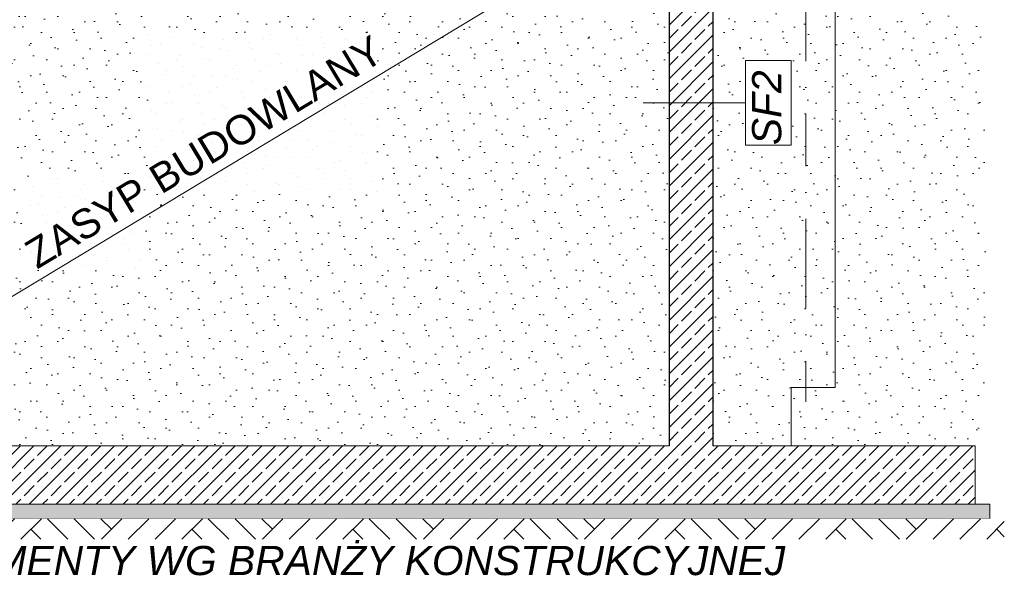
# Model space of a CAD drawing. Header units: centimetres. Extents: x -1103 to 10505, y -997 to 1780.
# Tile 45 of 102: x 8981 to 9656, y -944 to -560. Entities that reach past the tile are written whole.
import ezdxf
from ezdxf.enums import TextEntityAlignment as Align

# ---------------------------------------------------------------- set-up
doc = ezdxf.new("R2010")
doc.units = ezdxf.units.CM
doc.header["$LTSCALE"] = 0.1
doc.header["$MEASUREMENT"] = 0
doc.linetypes.add('Kropki i Kreski', pattern=[720, 360, -180, 0, -180])
doc.linetypes.add('Wipeout_Contour', pattern=[1000, 0, -1000])
for name, color, linetype in [('2_stropy.K_IR', 7, 'Continuous'), ('2_słupy.ISTN', 7, 'Continuous'), ('2_ściany podporowe.K_IR', 7, 'Continuous'), ('2_ściany zewnętrzne.ISTN', 7, 'Continuous'), ('3_opisy.K_IR', 7, 'Continuous'), ('3_wypełnienia.K_IR', 7, 'Continuous'), ('4_osie.ISTN', 7, 'Continuous'), ('5_wymiary.K_IR', 7, 'Continuous')]:
    doc.layers.add(name, color=color, linetype=linetype)
doc.styles.add('GENERATED_STYLE_1', font='txt')
doc.styles.add('GENERATED_STYLE_3', font='txt')
pattern_1 = [(45, (10358.23, -421.512), (-9.19239, 9.19239), []), (45, (10353.634, -416.916), (-9.19239, 9.19239), [9.75, -3.25])]
pattern_2 = [(45, (10358.23, -386.512), (-11.13693, 11.13693), [0, -10.5, 0, -15.75]), (110, (10393.23, -386.512), (14.80016, 5.38682), [0, -7.7, 0, -13.3])]

# ---------------------------------------------------------------- blocks, each defined once
blk = doc.blocks.new('ElemPrzekroju_712_2', base_point=(10358.23, -421.51))
at = {"layer": '2_ściany zewnętrzne.ISTN', "color": 252, "linetype": 'Continuous', "lineweight": 13}
blk.add_line((9509.6, -851.51), (9509.6, -811.51), dxfattribs=at)
blk = doc.blocks.new('ElemPrzekroju_764_2', base_point=(10358.23, -421.51))
at = {"layer": '2_ściany zewnętrzne.ISTN', "color": 252, "linetype": 'Continuous', "lineweight": 13}
for p, q in [((9539.6, -421.51), (9539.6, -456.51)), ((9539.6, -776.51), (9539.6, -811.51)), ((9539.6, -811.51), (9509.6, -811.51))]:
    blk.add_line(p, q, dxfattribs=at)
blk = doc.blocks.new('ElemPrzekroju_767_2', base_point=(10358.23, -421.51))
at = {"layer": '2_słupy.ISTN', "color": 252, "linetype": 'Continuous', "lineweight": 0}
blk.add_line((9539.6, -776.51), (9539.6, -456.51), dxfattribs=at)
blk = doc.blocks.new('ElemPrzekroju_1056_2', base_point=(10358.23, -421.51))
at = {"color": 254, "linetype": 'Wipeout_Contour', "lineweight": 0, "ltscale": 36908.484086}
blk.add_wipeout([(9635.63, -891.51), (9635.63, -851.51), (8735.87, -851.51), (8735.87, -891.51)], dxfattribs=at).dxf.layer = '2_stropy.K_IR'
at = {"layer": '2_stropy.K_IR', "linetype": 'Continuous', "lineweight": 0, "true_color": 0x000000}
h = blk.add_hatch(dxfattribs=at)
h.set_pattern_fill('Beton_zbrojony_0002', color=18, style=0, pattern_type=2)
h.set_pattern_definition(pattern_1)
h.paths.add_polyline_path([(9635.63, -891.51), (9635.63, -851.51), (8735.87, -851.51), (8735.87, -891.51)])
at = {"layer": '2_stropy.K_IR', "color": 7, "linetype": 'Continuous', "lineweight": 0}
for p, q in [((9425.87, -851.51), (8805.87, -851.51)), ((9635.63, -851.51), (9455.87, -851.51)), ((9635.63, -851.51), (9635.63, -891.51))]:
    blk.add_line(p, q, dxfattribs=at)
blk = doc.blocks.new('ElemPrzekroju_1057_2', base_point=(10358.23, -421.51))
at = {"color": 254, "linetype": 'Wipeout_Contour', "lineweight": 0, "ltscale": 37858.947746}
blk.add_wipeout([(9425.87, -421.51), (9425.87, -851.51), (9455.87, -851.51), (9455.87, -421.51)], dxfattribs=at).dxf.layer = '2_ściany podporowe.K_IR'
at = {"layer": '2_ściany podporowe.K_IR', "linetype": 'Continuous', "lineweight": 0, "true_color": 0x000000}
h = blk.add_hatch(dxfattribs=at)
h.set_pattern_fill('Beton_zbrojony_0002', color=18, style=0, pattern_type=2)
h.set_pattern_definition(pattern_1)
h.paths.add_polyline_path([(9425.87, -421.51), (9425.87, -851.51), (9455.87, -851.51), (9455.87, -421.51)])
at = {"layer": '2_ściany podporowe.K_IR', "color": 7, "linetype": 'Continuous', "lineweight": 30}
for p, q in [((9425.87, -421.51), (9425.87, -851.51)), ((9455.87, -421.51), (9455.87, -851.51))]:
    blk.add_line(p, q, dxfattribs=at)
blk = doc.blocks.new('ElemPrzekroju_1065_2', base_point=(10358.23, -421.51))
at = {"color": 254, "linetype": 'Wipeout_Contour', "lineweight": 0, "ltscale": 36918.024172}
blk.add_wipeout([(9645.63, -901.51), (9645.63, -891.51), (8725.87, -891.51), (8725.87, -901.51)], dxfattribs=at).dxf.layer = '2_stropy.K_IR'
at = {"layer": '2_stropy.K_IR', "linetype": 'Continuous', "lineweight": 0, "true_color": 0x000000}
h = blk.add_hatch(dxfattribs=at)
h.set_pattern_fill('Beton_0002', color=18, style=0, pattern_type=2)
h.set_pattern_definition([(45, (10358.231, -421.512), (-5.656854, 5.656854), [6, -2]), (45, (10358.231, -415.8555), (-5.656854, 5.656854), [6, -2])])
h.paths.add_polyline_path([(9645.63, -901.51), (9645.63, -891.51), (8725.87, -891.51), (8725.87, -901.51)])
at = {"layer": '2_stropy.K_IR', "color": 7, "linetype": 'Continuous', "lineweight": 0}
for p, q in [((9635.63, -891.51), (8735.87, -891.51)), ((9645.63, -891.51), (9635.63, -891.51)), ((9645.63, -891.51), (9645.63, -901.51)), ((9645.63, -901.51), (8725.87, -901.51))]:
    blk.add_line(p, q, dxfattribs=at)
blk = doc.blocks.new('Standardowy znacznik osi[7]_2', base_point=(9519.6, 1278.49))
at = {"layer": '4_osie.ISTN', "color": 252, "linetype": 'Kropki i Kreski', "lineweight": 15}
for p, q in [((9519.6, 1178.49), (9519.6, -721.51)), ((9519.6, -721.51), (9519.6, -821.51))]:
    blk.add_line(p, q, dxfattribs=at)
at = {"layer": '4_osie.ISTN', "color": 252, "lineweight": 0, "style": 'GENERATED_STYLE_1'}
blk.add_attdef('AC_MarkerText_1', text='', height=35, rotation=360, dxfattribs=at).set_placement((9519.6, 1320.49), align=Align.MIDDLE_CENTER)
blk = doc.blocks.new('Etykieta_9_2', base_point=(8794.18, -607.37))
at = {"layer": '5_wymiary.K_IR', "color": 7, "linetype": 'Continuous', "lineweight": 13}
blk.add_line((8764.18, -607.37), (8824.18, -607.37), dxfattribs=at)
at = {"color": 254, "linetype": 'Wipeout_Contour', "lineweight": 0, "ltscale": 35483.057963}
blk.add_wipeout([(8834.18, -636.36), (8865.61, -636.36), (8865.62, -578.39), (8834.19, -578.39)], dxfattribs=at).dxf.layer = '5_wymiary.K_IR'
at = {"layer": '5_wymiary.K_IR', "color": 7, "linetype": 'Continuous', "lineweight": 13}
for p, q in [((8834.19, -578.39), (8834.18, -636.36)), ((8865.62, -578.39), (8834.19, -578.39)), ((8865.61, -636.36), (8865.62, -578.39)), ((8824.18, -607.37), (8834.18, -607.37)), ((8834.18, -636.36), (8865.61, -636.36))]:
    blk.add_line(p, q, dxfattribs=at)
at = {"layer": '5_wymiary.K_IR', "color": 7, "lineweight": 13, "insert": (8838.75, -636.36), "char_height": 20, "attachment_point": 1, "rotation": 89.99602, "style": 'GENERATED_STYLE_3'}
blk.add_mtext('\\A1;{\\pql;\\pt0,10600;\\fArial|b0|i1|c238|p38;SF2 \\fArial|b0|i1|c238|p38;\\A1{\\H.66x;\\S^  ;}\\fArial|b0|i1|c238|p38;\\fArial|b0|i1|c238|p38;\\A1{\\H.66x;\\S^  ;}\\fArial|b0|i1|c238|p38;\\fArial|b0|i1|c238|p38;\\fArial|b0|i1|c238|p38;\\fArial|b0|i1|c238|p38;\\fArial|b0|i1|c238|p38;\\fArial|b0|i1|c238|p38;\\fArial|b0|i1|c238|p38;\\fArial|b0|i1|c238|p38;\\fArial|b0|i1|c238|p38;\\fArial|b0|i1|c238|p38;\\fArial|b0|i1|c238|p38;\\fArial|b0|i1|c238|p38;\\fArial|b0|i1|c238|p38;\\fArial|b0|i1|c238|p38;\\fArial|b0|i1|c238|p38;\\fArial|b0|i1|c238|p38;\\fArial|b0|i1|c238|p38;\\fArial|b0|i1|c238|p38;\\fArial|b0|i1|c238|p38;\\fArial|b0|i1|c238|p38;\\fArial|b0|i1|c238|p38;\\fArial|b0|i1|c238|p38;\\fArial|b0|i1|c238|p38;\\fArial|b0|i1|c238|p38;\\fArial|b0|i1|c238|p38;\\fArial|b0|i1|c238|p38;\\fArial|b0|i1|c238|p38;\\fArial|b0|i1|c238|p38;\\fArial|b0|i1|c238|p38;\\fArial|b0|i1|c238|p38;\\fArial|b0|i1|c238|p38;\\fArial|b0|i1|c238|p38;\\fArial|b0|i1|c238|p38;\\fArial|b0|i1|c238|p38;\\fArial|b0|i1|c238|p38;\\fArial|b0|i1|c238|p38;\\fArial|b0|i1|c238|p38;\\fArial|b0|i1|c238|p38;\\fArial|b0|i1|c238|p38;\\fArial|b0|i1|c238|p38;\\fArial|b0|i1|c238|p38;\\fArial|b0|i1|c238|p38;\\fArial|b0|i1|c238|p38;\\fArial|b0|i1|c238|p38;}', dxfattribs=at)
blk = doc.blocks.new('Etykieta_10_2', base_point=(9438.17, -616.51))
at = {"layer": '5_wymiary.K_IR', "color": 7, "linetype": 'Continuous', "lineweight": 13}
blk.add_line((9408.17, -616.51), (9468.17, -616.51), dxfattribs=at)
at = {"color": 254, "linetype": 'Wipeout_Contour', "lineweight": 0, "ltscale": 38055.690005}
blk.add_wipeout([(9478.17, -645.49), (9509.59, -645.5), (9509.6, -587.53), (9478.17, -587.53)], dxfattribs=at).dxf.layer = '5_wymiary.K_IR'
at = {"layer": '5_wymiary.K_IR', "color": 7, "linetype": 'Continuous', "lineweight": 13}
for p, q in [((9509.6, -587.53), (9478.17, -587.53)), ((9478.17, -587.53), (9478.17, -645.49)), ((9509.59, -645.5), (9509.6, -587.53)), ((9468.17, -616.51), (9478.17, -616.51)), ((9478.17, -645.49), (9509.59, -645.5))]:
    blk.add_line(p, q, dxfattribs=at)
at = {"layer": '5_wymiary.K_IR', "color": 7, "lineweight": 13, "insert": (9482.74, -645.49), "char_height": 20, "attachment_point": 1, "rotation": 89.99602, "style": 'GENERATED_STYLE_3'}
blk.add_mtext('\\A1;{\\pql;\\pt0,10600;\\fArial|b0|i1|c238|p38;SF2 \\fArial|b0|i1|c238|p38;\\A1{\\H.66x;\\S^  ;}\\fArial|b0|i1|c238|p38;\\fArial|b0|i1|c238|p38;\\A1{\\H.66x;\\S^  ;}\\fArial|b0|i1|c238|p38;\\fArial|b0|i1|c238|p38;\\fArial|b0|i1|c238|p38;\\fArial|b0|i1|c238|p38;\\fArial|b0|i1|c238|p38;\\fArial|b0|i1|c238|p38;\\fArial|b0|i1|c238|p38;\\fArial|b0|i1|c238|p38;\\fArial|b0|i1|c238|p38;\\fArial|b0|i1|c238|p38;\\fArial|b0|i1|c238|p38;\\fArial|b0|i1|c238|p38;\\fArial|b0|i1|c238|p38;\\fArial|b0|i1|c238|p38;\\fArial|b0|i1|c238|p38;\\fArial|b0|i1|c238|p38;\\fArial|b0|i1|c238|p38;\\fArial|b0|i1|c238|p38;\\fArial|b0|i1|c238|p38;\\fArial|b0|i1|c238|p38;\\fArial|b0|i1|c238|p38;\\fArial|b0|i1|c238|p38;\\fArial|b0|i1|c238|p38;\\fArial|b0|i1|c238|p38;\\fArial|b0|i1|c238|p38;\\fArial|b0|i1|c238|p38;\\fArial|b0|i1|c238|p38;\\fArial|b0|i1|c238|p38;\\fArial|b0|i1|c238|p38;\\fArial|b0|i1|c238|p38;\\fArial|b0|i1|c238|p38;\\fArial|b0|i1|c238|p38;\\fArial|b0|i1|c238|p38;\\fArial|b0|i1|c238|p38;\\fArial|b0|i1|c238|p38;\\fArial|b0|i1|c238|p38;\\fArial|b0|i1|c238|p38;\\fArial|b0|i1|c238|p38;\\fArial|b0|i1|c238|p38;\\fArial|b0|i1|c238|p38;\\fArial|b0|i1|c238|p38;\\fArial|b0|i1|c238|p38;\\fArial|b0|i1|c238|p38;\\fArial|b0|i1|c238|p38;}', dxfattribs=at)

msp = doc.modelspace()

# ---------------------------------------------------------------- block references
at = {"layer": '2_słupy.ISTN', "lineweight": 0}
msp.add_blockref('ElemPrzekroju_767_2', (10358.23, -421.51), dxfattribs=at)
at = {"layer": '2_ściany zewnętrzne.ISTN', "lineweight": 0}
for name in ['ElemPrzekroju_764_2', 'ElemPrzekroju_712_2']:
    msp.add_blockref(name, (10358.23, -421.51), dxfattribs=at)
at = {"layer": '4_osie.ISTN', "color": 252, "linetype": 'Continuous', "lineweight": 0}
msp.add_blockref('Standardowy znacznik osi[7]_2', (9519.6, 1278.49), dxfattribs=at)

# ---------------------------------------------------------------- texts
at = {"layer": '3_opisy.K_IR', "color": 7, "linetype": 'Continuous', "lineweight": 0, "insert": (9112.5, -658.92), "char_height": 20, "attachment_point": 8, "rotation": 31.09946, "style": 'GENERATED_STYLE_1'}
msp.add_mtext('\\A1;{\\pqc;\\fArial|b0|i0|c238|p38;ZASYP BUDOWLANY}', dxfattribs=at)

# ---------------------------------------------------------------- next in the draw order: block references
at = {"layer": '2_stropy.K_IR', "lineweight": 0}
msp.add_blockref('ElemPrzekroju_1056_2', (10358.23, -421.51), dxfattribs=at)

# ---------------------------------------------------------------- next in the draw order: block references
msp.add_blockref('ElemPrzekroju_1065_2', (10358.23, -421.51), dxfattribs=at)
at = {"layer": '2_ściany podporowe.K_IR', "lineweight": 0}
msp.add_blockref('ElemPrzekroju_1057_2', (10358.23, -421.51), dxfattribs=at)

# ---------------------------------------------------------------- next in the draw order: hatches: boundary and pattern name
at = {"layer": '3_wypełnienia.K_IR', "linetype": 'Continuous', "lineweight": 0}
h = msp.add_hatch(dxfattribs=at)
h.set_pattern_fill('Piasek_0002', style=0, pattern_type=2)
h.set_pattern_definition(pattern_2)
h.paths.add_polyline_path([(9642.56, -851.51), (9455.87, -851.51), (9455.87, -118.14), (9642.56, -130.61)])
h = msp.add_hatch(dxfattribs=at)
h.set_pattern_fill('Piasek_0002', style=0, pattern_type=2)
h.set_pattern_definition(pattern_2)
h.paths.add_polyline_path([(9425.87, -851.51), (8805.87, -851.51), (8805.87, -477.51), (9425.87, -477.51)])

# ---------------------------------------------------------------- next in the draw order: linework, layer by layer
at = {"layer": '3_opisy.K_IR', "color": 7, "linetype": 'Continuous', "lineweight": 15}
msp.add_lwpolyline([(9425.87, -477.51), (8805.87, -851.51)], dxfattribs=at)

# ---------------------------------------------------------------- next in the draw order: wipeouts: each hides what was drawn before it
at = {"color": 254, "linetype": 'Wipeout_Contour', "lineweight": 0, "ltscale": 36922.7344}
msp.add_wipeout([(9655.63, -915.51), (8715.87, -915.51), (8715.87, -901.51), (9655.63, -901.51)], dxfattribs=at).dxf.layer = '3_wypełnienia.K_IR'

# ---------------------------------------------------------------- next in the draw order: hatches: boundary and pattern name
at = {"layer": '3_wypełnienia.K_IR', "linetype": 'Continuous', "lineweight": 0}
h = msp.add_hatch(dxfattribs=at)
h.set_pattern_fill('Grunt_0002', style=0, pattern_type=2)
h.set_pattern_definition([(45, (10358.23, -421.512), (-27.5772, 27.5772), []), (45, (10349.04, -412.32), (-55.1543, 55.1543), []), (45, (10339.846, -403.13), (-55.1543, 55.1543), []), (135, (10330.653, -393.935), (9.19239, 9.19239), [39, -39])])
h.paths.add_polyline_path([(9655.63, -915.51), (8715.87, -915.51), (8715.87, -901.51), (9655.63, -901.51)])

# ---------------------------------------------------------------- next in the draw order: block references
at = {"layer": '5_wymiary.K_IR', "color": 7, "linetype": 'Continuous', "lineweight": 13}
for name, p in [('Etykieta_9_2', (8794.18, -607.37)), ('Etykieta_10_2', (9438.17, -616.51))]:
    msp.add_blockref(name, p, dxfattribs=at)

# ---------------------------------------------------------------- next in the draw order: texts
at = {"layer": '3_opisy.K_IR', "color": 1, "linetype": 'Continuous', "lineweight": 50, "insert": (9185.75, -940.43), "char_height": 20, "attachment_point": 8, "style": 'GENERATED_STYLE_3'}
msp.add_mtext('\\A1;{\\pqc;\\fArial|b0|i1|c238|p38;FUNDAMENTY WG\\fArial|b0|i1|c238|p38; \\fArial|b0|i1|c238|p38;BRANŻY KONSTRUKCYJNEJ}', dxfattribs=at)

doc.saveas('drawing.dxf')
